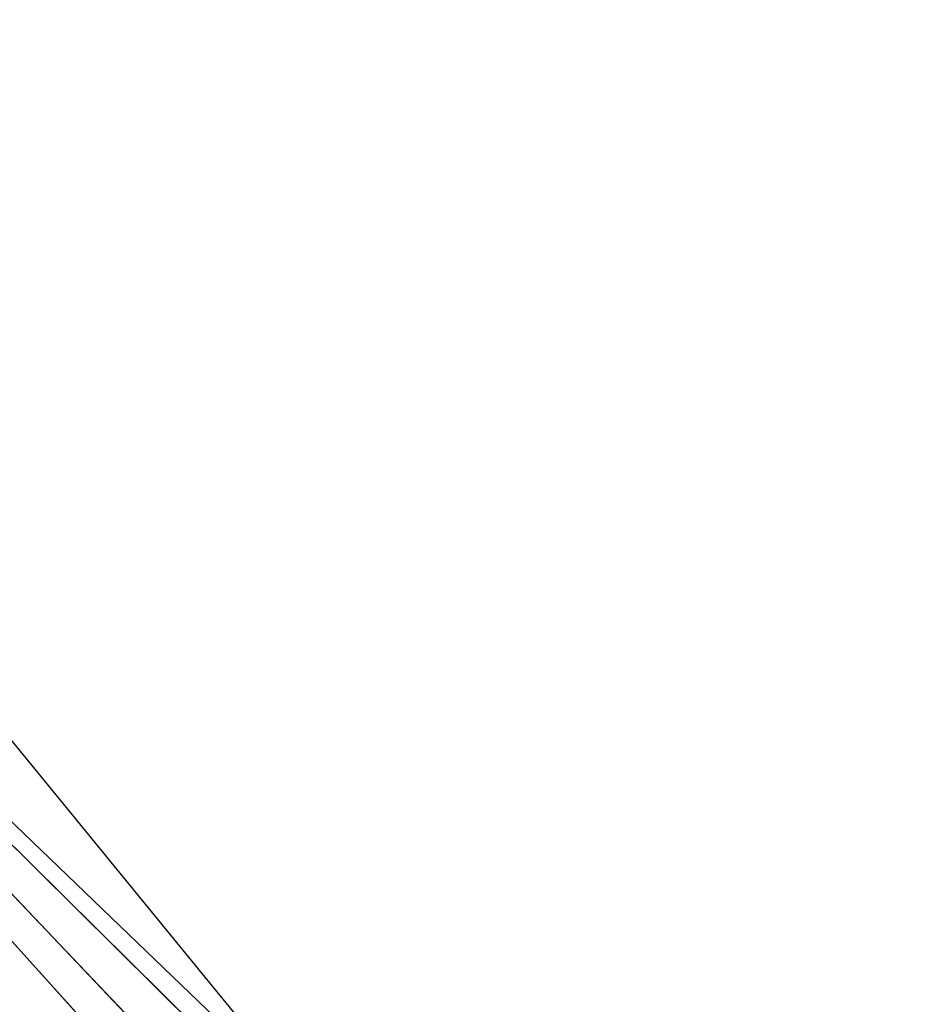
# Model space of a CAD drawing. Header units: millimetres. Extents: x -4 to 636, y -4 to 636.
# Tile 146 of 256: x 78.23 to 80.28, y 101.5 to 103.76. Entities that reach past the tile are written whole.
import ezdxf

# ---------------------------------------------------------------- set-up
doc = ezdxf.new("R2010")
doc.units = ezdxf.units.MM
doc.header["$LTSCALE"] = 25.4
doc.layers.get('0').update_dxf_attribs({"true_color": 0xff5454})

# ---------------------------------------------------------------- blocks, each defined once
blk = doc.blocks.new('AGNES-ROUND-LED-8210-8206-8188-8185.STL')
at = {"color": 7, "true_color": 0xffffff}
mesh = blk.add_polyface(dxfattribs=at)
corners = [(57.1294, 127.8899, -34.0301), (80.2467, 99.6187, -34.0301), (76.3683, 103.6925, -33.2647)]
mesh.append_faces([[corners[k] for k in face] for face in [(0, 1, 2)]], dxfattribs={"color": 7})
mesh = blk.add_polyface(dxfattribs=at)
corners = [(116.7818, 72.0263, -32.911), (80.2414, 107.1238, -33.911), (116.7818, 72.0263, -33.911), (80.2414, 107.1238, -32.911)]
mesh.append_faces([[corners[k] for k in face] for face in [(0, 1, 2), (1, 0, 3)]], dxfattribs={"vtx0": -1, "color": 7})
mesh = blk.add_polyface(dxfattribs=at)
corners = [(76.3683, 103.6925, -10.2647), (106.3363, 74.0518, -33.2647), (113.5092, 68.0181, -10.2647)]
mesh.append_faces([[corners[k] for k in face] for face in [(0, 1, 2)]], dxfattribs={"color": 7})
mesh = blk.add_polyface(dxfattribs=at)
corners = [(76.3683, 103.6925, -10.2647), (80.1346, 99.5158, -33.2647), (106.3363, 74.0518, -33.2647)]
mesh.append_faces([[corners[k] for k in face] for face in [(0, 1, 2)]], dxfattribs={"color": 7})
mesh = blk.add_polyface(dxfattribs=at)
corners = [(76.3683, 103.6925, -33.2647), (80.1346, 99.5158, -33.2647), (76.3683, 103.6925, -10.2647)]
mesh.append_faces([[corners[k] for k in face] for face in [(0, 1, 2)]], dxfattribs={"color": 7})
mesh = blk.add_polyface(dxfattribs=at)
corners = [(76.3683, 103.6925, -33.2647), (80.2467, 99.6187, -34.0301), (80.1346, 99.5158, -33.2647)]
mesh.append_faces([[corners[k] for k in face] for face in [(0, 1, 2)]], dxfattribs={"color": 7})

msp = doc.modelspace()

# ---------------------------------------------------------------- block references
at = {"color": 0}
msp.add_blockref('AGNES-ROUND-LED-8210-8206-8188-8185.STL', (0, 0), dxfattribs=at)

doc.saveas('drawing.dxf')
